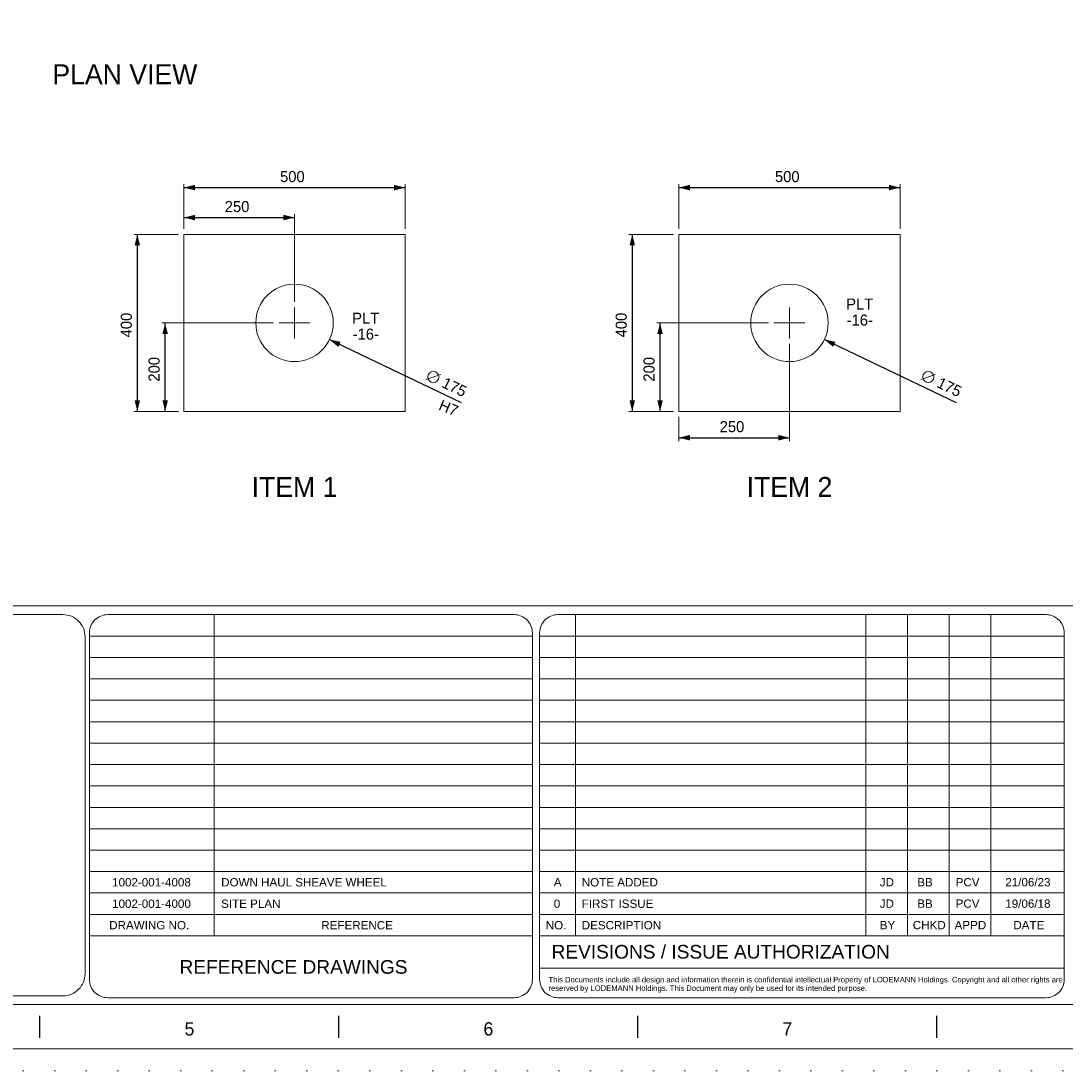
# Model space of a CAD drawing. Header units: millimetres. Extents: x -152903 to -144493, y -672002 to -666062.
# Tile 5 of 16: x -150092 to -147732, y -672002 to -669629. Entities that reach past the tile are written whole.
import ezdxf
from ezdxf.enums import TextEntityAlignment as Align

# ---------------------------------------------------------------- set-up
doc = ezdxf.new("R2010")
doc.units = ezdxf.units.MM
doc.header["$MEASUREMENT"] = 0
for name, pattern in [('DGN Style 1', [71.230208, 0.118519, -71.111688]), ('DGN Style 4', [189.749688, 94.815584, -47.407792, 0.118519, -47.407792]), ('DGN Style 5', [82.963636, 35.555844, -47.407792])]:
    doc.linetypes.add(name, pattern=pattern)
doc.layers.add('01 Title Block', color=7, linetype='Continuous', lineweight=0)
doc.styles.get("Standard").update_dxf_attribs({"font": 'arial.ttf'})
doc.styles.add('Style-Arial', font='arial.ttf')
doc.styles.add('Style-ENGINEERING', font='ENGINEERING.shx')
doc.styles.add('Style-ENGINEERING_0', font='ENGINEERING.shx')
doc.styles.add('Swiss1', font='swiss.ttf', dxfattribs={"height": 1})
doc.dimstyles.new('MetricMM', dxfattribs={"dimtxt": 3, "dimasz": 3, "dimexe": 1.5, "dimexo": 1.5, "dimgap": 1.5, "dimtad": 1, "dimdec": 0, "dimzin": 7, "dimtxsty": 'Style-ENGINEERING_0', "dimcen": 0.09, "dimclrd": 1, "dimclre": 1, "dimclrt": 7, "dimadec": 0, "dimazin": 3, "dimtfac": 1, "dimtdec": 0, "dimtofl": 0, "dimtmove": 0, "dimatfit": 3, "dimfxl": 1, "dimtzin": 7, "dimlwd": -1, "dimlwe": 0, "dimarcsym": 0})

# ---------------------------------------------------------------- blocks, each defined once
blk = doc.blocks.new('*U10')
for p, q in [((-135.21, -2.47), (-135.21, 2.53)), ((-67.63, -2.47), (-67.63, 2.53)), ((-0.05, -2.47), (-0.05, 2.53)), ((67.54, -2.47), (67.54, 2.53))]:
    blk.add_line(p, q)
at = {"char_height": 3, "attachment_point": 5, "line_spacing_factor": 1.2, "style": 'Style-ENGINEERING'}
for s, insert in [('5', (-101.42, -0.47)), ('6', (-33.84, -0.47)), ('7', (33.74, -0.47))]:
    blk.add_mtext(s, dxfattribs=dict(at, insert=insert))
blk = doc.blocks.new('*U9')
at = {"color": 7, "linetype": 'Continuous', "lineweight": 0, "flags": 128}
blk.add_lwpolyline([(-415.55, 292.03), (415.45, 292.03), (415.45, -291.97), (-415.55, -291.97), (-415.55, 292.03)], close=True, dxfattribs=at)
at = {"color": 7, "linetype": 'Continuous', "lineweight": 13, "flags": 128}
blk.add_lwpolyline([(-405.55, 282.03), (405.45, 282.03), (405.45, -281.97), (-405.55, -281.97), (-405.55, 282.03)], close=True, dxfattribs=at)
blk.add_blockref('*U10', (0, -287))
blk = doc.blocks.new('*D40')
at = {"color": 1, "linetype": 'Continuous', "lineweight": 0, "transparency": 16777216}
for p, q in [((-1038.7, -1079.2), (-1139.1, -1079.2)), ((-1038.7, -1479.2), (-1139.1, -1479.2))]:
    blk.add_line(p, q, dxfattribs=at)
at = {"color": 1, "linetype": 'Continuous', "transparency": 16777216}
blk.add_line((-1131.6, -1079.2), (-1131.6, -1479.2), dxfattribs=at)
at = {"color": 1, "linetype": 'Continuous', "lineweight": 0, "transparency": 16777216, "extrusion": (0, 0, -1)}
blk.add_solid([(1137.9, -1104.2), (1131.6, -1079.2), (1125.4, -1104.2)], dxfattribs=at)
at = {"color": 1, "linetype": 'Continuous', "lineweight": 0, "transparency": 16777216}
blk.add_solid([(-1125.4, -1454.2), (-1131.6, -1479.2), (-1137.9, -1454.2)], dxfattribs=at)
at = {"layer": 'Defpoints', "color": 5, "linetype": 'Continuous', "lineweight": 0, "transparency": 16777216}
for p in [(-1026.2, -1079.2), (-1131.6, -1279.2), (-1131.6, -1479.2), (-1026.2, -1479.2)]:
    blk.add_point(p, dxfattribs=at)
at = {"color": 7, "linetype": 'Continuous', "lineweight": 0, "transparency": 16777216, "style": 'Style-ENGINEERING'}
blk.add_text('400', height=25, rotation=90, dxfattribs=at).set_placement((-1156.6, -1312), align=Align.MIDDLE_LEFT)
blk = doc.blocks.new('*D41')
at = {"color": 1, "linetype": 'Continuous', "lineweight": 0, "transparency": 16777216}
for p, q in [((-823.7, -1279.2), (-1076.2, -1279.2)), ((-1038.7, -1479.2), (-1076.2, -1479.2))]:
    blk.add_line(p, q, dxfattribs=at)
at = {"color": 1, "linetype": 'Continuous', "transparency": 16777216}
blk.add_line((-1068.7, -1479.2), (-1068.7, -1279.2), dxfattribs=at)
at = {"color": 1, "linetype": 'Continuous', "lineweight": 0, "transparency": 16777216, "extrusion": (0, 0, -1)}
blk.add_solid([(1074.9, -1304.2), (1068.7, -1279.2), (1062.4, -1304.2)], dxfattribs=at)
at = {"color": 1, "linetype": 'Continuous', "lineweight": 0, "transparency": 16777216}
blk.add_solid([(-1062.4, -1454.2), (-1068.7, -1479.2), (-1074.9, -1454.2)], dxfattribs=at)
at = {"layer": 'Defpoints', "color": 5, "linetype": 'Continuous', "lineweight": 0, "transparency": 16777216}
for p in [(-1068.7, -1279.2), (-811.2, -1279.2), (-1068.7, -1379.2), (-1026.2, -1479.2)]:
    blk.add_point(p, dxfattribs=at)
at = {"color": 7, "linetype": 'Continuous', "lineweight": 0, "transparency": 16777216, "style": 'Style-ENGINEERING'}
blk.add_text('200', height=25, rotation=90, dxfattribs=at).set_placement((-1093.7, -1412), align=Align.MIDDLE_LEFT)
blk = doc.blocks.new('*D42')
at = {"color": 1, "linetype": 'Continuous', "lineweight": 0, "transparency": 16777216}
for p, q in [((-1026.2, -1066.7), (-1026.2, -1033.7)), ((-776.2, -1231.7), (-776.2, -1033.7))]:
    blk.add_line(p, q, dxfattribs=at)
at = {"color": 1, "linetype": 'Continuous', "transparency": 16777216}
blk.add_line((-1026.2, -1041.2), (-776.2, -1041.2), dxfattribs=at)
at = {"color": 1, "linetype": 'Continuous', "lineweight": 0, "transparency": 16777216}
blk.add_solid([(-1001.2, -1047.4), (-1026.2, -1041.2), (-1001.2, -1034.9)], dxfattribs=at)
at = {"color": 1, "linetype": 'Continuous', "lineweight": 0, "transparency": 16777216, "extrusion": (0, 0, -1)}
blk.add_solid([(801.2, -1034.9), (776.2, -1041.2), (801.2, -1047.4)], dxfattribs=at)
at = {"layer": 'Defpoints', "color": 5, "linetype": 'Continuous', "lineweight": 0, "transparency": 16777216}
for p in [(-901.2, -1041.2), (-776.2, -1041.2), (-1026.2, -1079.2), (-776.2, -1244.2)]:
    blk.add_point(p, dxfattribs=at)
at = {"color": 7, "linetype": 'Continuous', "lineweight": 0, "transparency": 16777216, "style": 'Style-ENGINEERING'}
blk.add_text('250', height=25, dxfattribs=at).set_placement((-934, -1016.2), align=Align.MIDDLE_LEFT)
blk = doc.blocks.new('*D43')
at = {"color": 1, "linetype": 'Continuous', "lineweight": 0, "transparency": 16777216}
for p, q in [((-1026.2, -1066.7), (-1026.2, -966)), ((-526.2, -1066.7), (-526.2, -966))]:
    blk.add_line(p, q, dxfattribs=at)
at = {"color": 1, "linetype": 'Continuous', "transparency": 16777216}
blk.add_line((-1026.2, -973.5), (-526.2, -973.5), dxfattribs=at)
at = {"color": 1, "linetype": 'Continuous', "lineweight": 0, "transparency": 16777216}
blk.add_solid([(-1001.2, -979.7), (-1026.2, -973.5), (-1001.2, -967.2)], dxfattribs=at)
at = {"color": 1, "linetype": 'Continuous', "lineweight": 0, "transparency": 16777216, "extrusion": (0, 0, -1)}
blk.add_solid([(551.2, -967.2), (526.2, -973.5), (551.2, -979.7)], dxfattribs=at)
at = {"layer": 'Defpoints', "color": 5, "linetype": 'Continuous', "lineweight": 0, "transparency": 16777216}
for p in [(-776.2, -973.5), (-526.2, -973.5), (-1026.2, -1079.2), (-526.2, -1079.2)]:
    blk.add_point(p, dxfattribs=at)
at = {"color": 7, "linetype": 'Continuous', "lineweight": 0, "transparency": 16777216, "style": 'Style-ENGINEERING'}
blk.add_text('500', height=25, dxfattribs=at).set_placement((-809, -948.5), align=Align.MIDDLE_LEFT)
blk = doc.blocks.new('*D44')
at = {"color": 1, "linetype": 'Continuous', "transparency": 16777216}
blk.add_line((-697.3, -1316.9), (-399.1, -1459.3), dxfattribs=at)
at = {"color": 7, "linetype": 'Continuous', "lineweight": 0, "transparency": 16777216}
blk.add_line((-479, -1407.3), (-445.7, -1395.5), dxfattribs=at)
blk.add_circle((-462.4, -1401.4), 12.5, dxfattribs=at)
at = {"color": 1, "linetype": 'Continuous', "lineweight": 0, "transparency": 16777216, "extrusion": (0, 0, -1)}
blk.add_solid([(677.4, -1333.4), (697.3, -1316.9), (672, -1322.1)], dxfattribs=at)
at = {"color": 7, "linetype": 'Continuous', "lineweight": 0, "transparency": 16777216, "style": 'Style-ENGINEERING'}
blk.add_text('175', height=25, rotation=334.4782, dxfattribs=at).set_placement((-439.8, -1412.2), align=Align.MIDDLE_LEFT)
blk = doc.blocks.new('*D45')
at = {"color": 1, "linetype": 'Continuous', "lineweight": 0, "transparency": 16777216}
for p, q in [((80.2, -1079.2), (-20.2, -1079.2)), ((80.2, -1479.2), (-20.2, -1479.2))]:
    blk.add_line(p, q, dxfattribs=at)
at = {"color": 1, "linetype": 'Continuous', "transparency": 16777216}
blk.add_line((-12.7, -1079.2), (-12.7, -1479.2), dxfattribs=at)
at = {"color": 1, "linetype": 'Continuous', "lineweight": 0, "transparency": 16777216, "extrusion": (0, 0, -1)}
blk.add_solid([(18.9, -1104.2), (12.7, -1079.2), (6.4, -1104.2)], dxfattribs=at)
at = {"color": 1, "linetype": 'Continuous', "lineweight": 0, "transparency": 16777216}
blk.add_solid([(-6.4, -1454.2), (-12.7, -1479.2), (-18.9, -1454.2)], dxfattribs=at)
at = {"layer": 'Defpoints', "color": 5, "linetype": 'Continuous', "lineweight": 0, "transparency": 16777216}
for p in [(92.7, -1079.2), (-12.7, -1279.2), (-12.7, -1479.2), (92.7, -1479.2)]:
    blk.add_point(p, dxfattribs=at)
at = {"color": 7, "linetype": 'Continuous', "lineweight": 0, "transparency": 16777216, "style": 'Style-ENGINEERING'}
blk.add_text('400', height=25, rotation=90, dxfattribs=at).set_placement((-37.7, -1312), align=Align.MIDDLE_LEFT)
blk = doc.blocks.new('*D46')
at = {"color": 1, "linetype": 'Continuous', "lineweight": 0, "transparency": 16777216}
for p, q in [((342.7, -1326.7), (342.7, -1546.2)), ((92.7, -1491.7), (92.7, -1546.2))]:
    blk.add_line(p, q, dxfattribs=at)
at = {"color": 1, "linetype": 'Continuous', "transparency": 16777216}
blk.add_line((92.7, -1538.7), (342.7, -1538.7), dxfattribs=at)
at = {"color": 1, "linetype": 'Continuous', "lineweight": 0, "transparency": 16777216}
blk.add_solid([(117.7, -1544.9), (92.7, -1538.7), (117.7, -1532.4)], dxfattribs=at)
at = {"color": 1, "linetype": 'Continuous', "lineweight": 0, "transparency": 16777216, "extrusion": (0, 0, -1)}
blk.add_solid([(-317.7, -1532.4), (-342.7, -1538.7), (-317.7, -1544.9)], dxfattribs=at)
at = {"layer": 'Defpoints', "color": 5, "linetype": 'Continuous', "lineweight": 0, "transparency": 16777216}
for p in [(342.7, -1314.2), (92.7, -1479.2), (217.7, -1538.7), (342.7, -1538.7)]:
    blk.add_point(p, dxfattribs=at)
at = {"color": 7, "linetype": 'Continuous', "lineweight": 0, "transparency": 16777216, "style": 'Style-ENGINEERING'}
blk.add_text('250', height=25, dxfattribs=at).set_placement((184.9, -1513.7), align=Align.MIDDLE_LEFT)
blk = doc.blocks.new('*D47')
at = {"color": 1, "linetype": 'Continuous', "lineweight": 0, "transparency": 16777216}
for p, q in [((92.7, -1066.7), (92.7, -966)), ((592.7, -1066.7), (592.7, -966))]:
    blk.add_line(p, q, dxfattribs=at)
at = {"color": 1, "linetype": 'Continuous', "transparency": 16777216}
blk.add_line((92.7, -973.5), (592.7, -973.5), dxfattribs=at)
at = {"color": 1, "linetype": 'Continuous', "lineweight": 0, "transparency": 16777216}
blk.add_solid([(117.7, -979.7), (92.7, -973.5), (117.7, -967.2)], dxfattribs=at)
at = {"color": 1, "linetype": 'Continuous', "lineweight": 0, "transparency": 16777216, "extrusion": (0, 0, -1)}
blk.add_solid([(-567.7, -967.2), (-592.7, -973.5), (-567.7, -979.7)], dxfattribs=at)
at = {"layer": 'Defpoints', "color": 5, "linetype": 'Continuous', "lineweight": 0, "transparency": 16777216}
for p in [(342.7, -973.5), (592.7, -973.5), (92.7, -1079.2), (592.7, -1079.2)]:
    blk.add_point(p, dxfattribs=at)
at = {"color": 7, "linetype": 'Continuous', "lineweight": 0, "transparency": 16777216, "style": 'Style-ENGINEERING'}
blk.add_text('500', height=25, dxfattribs=at).set_placement((309.9, -948.5), align=Align.MIDDLE_LEFT)
blk = doc.blocks.new('*D86')
at = {"color": 1, "linetype": 'Continuous', "lineweight": 0, "transparency": 16777216}
for p, q in [((295.2, -1279.2), (42.7, -1279.2)), ((80.2, -1479.2), (42.7, -1479.2))]:
    blk.add_line(p, q, dxfattribs=at)
at = {"color": 1, "linetype": 'Continuous', "transparency": 16777216}
blk.add_line((50.2, -1479.2), (50.2, -1279.2), dxfattribs=at)
at = {"color": 1, "linetype": 'Continuous', "lineweight": 0, "transparency": 16777216, "extrusion": (0, 0, -1)}
blk.add_solid([(-44, -1304.2), (-50.2, -1279.2), (-56.5, -1304.2)], dxfattribs=at)
at = {"color": 1, "linetype": 'Continuous', "lineweight": 0, "transparency": 16777216}
blk.add_solid([(56.5, -1454.2), (50.2, -1479.2), (44, -1454.2)], dxfattribs=at)
at = {"layer": 'Defpoints', "color": 5, "linetype": 'Continuous', "lineweight": 0, "transparency": 16777216}
for p in [(50.2, -1279.2), (307.7, -1279.2), (50.2, -1379.2), (92.7, -1479.2)]:
    blk.add_point(p, dxfattribs=at)
at = {"color": 7, "linetype": 'Continuous', "lineweight": 0, "transparency": 16777216, "style": 'Style-ENGINEERING'}
blk.add_text('200', height=25, rotation=90, dxfattribs=at).set_placement((25.2, -1412), align=Align.MIDDLE_LEFT)
blk = doc.blocks.new('*D128')
at = {"color": 1, "linetype": 'Continuous', "transparency": 16777216}
blk.add_line((421.6, -1316.9), (719.8, -1459.3), dxfattribs=at)
at = {"color": 7, "linetype": 'Continuous', "lineweight": 0, "transparency": 16777216}
blk.add_line((639.9, -1407.3), (673.2, -1395.5), dxfattribs=at)
blk.add_circle((656.5, -1401.4), 12.5, dxfattribs=at)
at = {"color": 1, "linetype": 'Continuous', "lineweight": 0, "transparency": 16777216, "extrusion": (0, 0, -1)}
blk.add_solid([(-441.5, -1333.4), (-421.6, -1316.9), (-446.9, -1322.1)], dxfattribs=at)
at = {"color": 7, "linetype": 'Continuous', "lineweight": 0, "transparency": 16777216, "style": 'Style-ENGINEERING'}
blk.add_text('175', height=25, rotation=334.4782, dxfattribs=at).set_placement((679.1, -1412.2), align=Align.MIDDLE_LEFT)
blk = doc.blocks.new('*U8')
at = {"color": 1, "linetype": 'DGN Style 4', "lineweight": 0}
for p, q in [((-776.24, -1244.25), (-776.24, -1314.25)), ((342.66, -1244.25), (342.66, -1314.25)), ((-741.24, -1279.25), (-811.24, -1279.25)), ((377.66, -1279.25), (307.66, -1279.25))]:
    blk.add_line(p, q, dxfattribs=at)
at = {"color": 7, "lineweight": 13}
blk.add_line((-4055.03, -1918.56), (4054.97, -1918.56), dxfattribs=at)
at = {"color": 7, "linetype": 'DGN Style 1', "lineweight": 0, "flags": 128}
blk.add_lwpolyline([(-4205.03, 2969.97), (4204.97, 2969.97), (4204.97, -2970.03), (-4205.03, -2970.03), (-4205.03, 2969.97)], close=True, dxfattribs=at)
at = {"color": 7, "linetype": 'Continuous', "lineweight": 0, "flags": 128}
for points in [[(-526.24, -1479.25), (-526.24, -1079.25), (-1026.24, -1079.25), (-1026.24, -1479.25), (-526.24, -1479.25)], [(592.66, -1479.25), (592.66, -1079.25), (92.66, -1079.25), (92.66, -1479.25), (592.66, -1479.25)]]:
    blk.add_lwpolyline(points, close=True, dxfattribs=at)
for points in [[(-863.74, -1279.25, -1), (-688.74, -1279.25, -1), (-863.74, -1279.25)], [(255.16, -1279.25, -1), (430.16, -1279.25, -1), (255.16, -1279.25)], [(-2154.81, -1938.56), (-1299.8, -1938.56, -0.4142136), (-1249.8, -1988.56), (-1249.8, -2750.03, -0.4142136), (-1299.8, -2800.03), (-2154.81, -2800.03, -0.4142136), (-2204.81, -2750.03), (-2204.81, -1988.56, -0.4142136), (-2154.81, -1938.56)]]:
    blk.add_lwpolyline(points, format="xyb", close=True, dxfattribs=at)
at = {"layer": '01 Title Block', "color": 7, "linetype": 'Continuous', "lineweight": 0}
for p, q in [((-957.87, -2664.5), (-957.87, -1938.56)), ((-140.67, -1938.56), (-140.67, -2664.5)), ((515.19, -1938.56), (515.19, -2664.5)), ((609.58, -1938.56), (609.58, -2664.5)), ((703.96, -1938.56), (703.96, -2664.5)), ((798.35, -1938.56), (798.35, -2664.5)), ((-1239.8, -1986.95), (-238.51, -1986.95)), ((-222.04, -1986.95), (963.97, -1986.95)), ((-1239.8, -2035.35), (-238.51, -2035.35)), ((-222.04, -2035.35), (963.97, -2035.35)), ((-1239.8, -2083.75), (-238.51, -2083.75)), ((-222.04, -2083.75), (963.97, -2083.75)), ((-1239.8, -2132.14), (-238.51, -2132.14)), ((-222.04, -2132.14), (963.97, -2132.14)), ((-1239.8, -2180.54), (-238.51, -2180.54)), ((-222.04, -2180.54), (963.97, -2180.54)), ((-1239.8, -2228.94), (-238.51, -2228.94)), ((-222.04, -2228.94), (963.97, -2228.94)), ((-1239.8, -2277.33), (-238.51, -2277.33)), ((-222.04, -2277.33), (963.97, -2277.33)), ((-1239.8, -2325.73), (-238.51, -2325.73)), ((-222.04, -2325.73), (963.97, -2325.73)), ((-1239.8, -2374.12), (-238.51, -2374.12)), ((-222.04, -2374.12), (963.97, -2374.12)), ((-1239.8, -2422.52), (-238.51, -2422.52)), ((-222.04, -2422.52), (963.97, -2422.52)), ((-1239.8, -2470.92), (-238.51, -2470.92)), ((-222.04, -2470.92), (963.97, -2470.92)), ((-1239.8, -2519.31), (-238.51, -2519.31)), ((-222.04, -2519.31), (963.97, -2519.31)), ((-1239.8, -2567.71), (-238.51, -2567.71)), ((-222.04, -2567.71), (963.97, -2567.71)), ((-1239.8, -2616.11), (-238.51, -2616.11)), ((-1239.8, -2616.11), (-238.51, -2616.11)), ((-222.04, -2616.11), (858.31, -2616.11)), ((-222.04, -2616.11), (963.97, -2616.11)), ((-1239.8, -2664.5), (-238.51, -2664.5)), ((-222.04, -2664.5), (963.97, -2664.5)), ((-222.04, -2737.61), (963.97, -2737.61))]:
    blk.add_line(p, q, dxfattribs=at)
at = {"layer": '01 Title Block', "color": 7, "linetype": 'Continuous', "lineweight": 0, "flags": 128}
for points in [[(-1198.62, -1938.56), (-279.69, -1938.56, -0.4142136), (-238.51, -1979.74), (-238.51, -2763.22, -0.4142136), (-279.69, -2804.4), (-1198.62, -2804.4, -0.4142136), (-1239.8, -2763.22), (-1239.8, -1979.74, -0.4142136), (-1198.62, -1938.56)], [(-180.86, -1938.56), (922.79, -1938.56, -0.4142136), (963.97, -1979.74), (963.97, -2763.22, -0.4142136), (922.79, -2804.4), (-180.86, -2804.4, -0.4142136), (-222.04, -2763.22), (-222.04, -1979.74, -0.4142136), (-180.86, -1938.56)]]:
    blk.add_lwpolyline(points, format="xyb", close=True, dxfattribs=at)
at = {"xscale": 9.999999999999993, "yscale": 9.999999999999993, "zscale": 9.999999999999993}
blk.add_blockref('*U9', (0.43, -0.33), dxfattribs=at)
at = {"lineweight": 13, "char_height": 45, "width": 1236.9795, "attachment_point": 5, "line_spacing_factor": 0.9, "style": 'Style-ENGINEERING'}
for s, insert in [('PLAN VIEW', (-1159.83, -717.23)), ('ITEM 1', (-776.19, -1650.02)), ('ITEM 2', (342.72, -1650.02))]:
    blk.add_mtext(s, dxfattribs=dict(at, insert=insert))
at = {"color": 7, "linetype": 'DGN Style 5', "lineweight": 0}
for s, insert, char_height, attachment_point, line_spacing_factor, style in [('PLT\\P-16-', (501.66, -1254.92), 25, 5, 0.86543, 'Style-ENGINEERING'), ('PLT\\P-16-', (-615.17, -1286.75), 25, 5, 0.86543, 'Style-ENGINEERING'), ('PCV', (718.38, -2533.93), 18.804, 1, 1.538532, 'Style-Arial'), ('PCV', (718.38, -2582.33), 18.804, 1, 1.538532, 'Style-Arial')]:
    blk.add_mtext(s, dxfattribs=dict(at, insert=insert, char_height=char_height, attachment_point=attachment_point, line_spacing_factor=line_spacing_factor, style=style))
at = {"color": 7, "linetype": 'DGN Style 5', "lineweight": 0, "insert": (-427.84, -1471.29), "char_height": 25, "attachment_point": 5, "rotation": 337.21075, "line_spacing_factor": 0.6, "style": 'Style-ENGINEERING'}
blk.add_mtext('H7', dxfattribs=at)
at = {"color": 7, "attachment_point": 1}
for s, insert, char_height, width, line_spacing_factor in [('1002-001-4008', (-1188.55, -2534.13), 18.7702, 205.9304, 0.938532), ('DOWN HAUL SHEAVE WHEEL', (-942.08, -2534.13), 18.7702, 697.2333, 0.9), ('1002-001-4000', (-1188.55, -2582.52), 18.7702, 205.9304, 0.938532), ('SITE PLAN', (-942.08, -2582.52), 18.77, 697.2333, 0.9)]:
    blk.add_mtext(s, dxfattribs=dict(at, insert=insert, char_height=char_height, width=width, line_spacing_factor=line_spacing_factor))
at = {"color": 7, "attachment_point": 1, "line_spacing_factor": 1.538532, "style": 'Style-Arial'}
for s, insert, char_height in [('A', (-190.14, -2534.11), 18.8), ('JD', (546.88, -2533.93), 18.804), ('BB', (631.66, -2533.93), 18.804), ('21/06/23', (830.63, -2533.93), 18.804), ('0', (-190.14, -2582.51), 18.8), ('JD', (546.88, -2582.33), 18.804), ('BB', (631.66, -2582.33), 18.804), ('19/06/18', (830.63, -2582.33), 18.804)]:
    blk.add_mtext(s, dxfattribs=dict(at, insert=insert, char_height=char_height))
at = {"attachment_point": 1, "line_spacing_factor": 1.538532, "style": 'Style-Arial'}
for s, insert, char_height in [('NOTE ADDED', (-126.86, -2534.11), 18.804), ('FIRST ISSUE', (-126.86, -2582.51), 18.8042)]:
    blk.add_mtext(s, dxfattribs=dict(at, insert=insert, char_height=char_height))
at = {"layer": '01 Title Block', "color": 7, "linetype": 'Continuous', "lineweight": 0, "attachment_point": 1, "line_spacing_factor": 0.938532}
for s, insert, char_height, width in [('DRAWING NO. ', (-1195.2, -2631.13), 18.8042, 206.3038), ('REFERENCE ', (-715.8, -2631.13), 18.804, 206.3038), ('NO.', (-208.23, -2631.13), 18.804, 54.2582), ('DESCRIPTION ', (-126.86, -2631.13), 18.8042, 206.3038), ('BY', (546.88, -2630.9), 18.804, 116.0769), ('CHKD', (621.55, -2630.9), 18.804, 81.9569), ('APPD', (716.05, -2630.9), 18.804, 81.9569), ('DATE', (848.84, -2630.9), 18.804, 82.2767), ('REVISIONS / ISSUE AUTHORIZATION\\fArial|b1|i0|c00|p39; ', (-195.09, -2685.09), 30.8847, 791.9903), ('REFERENCE DRAWINGS ', (-1036.24, -2719.37), 30.8847, 791.9903)]:
    blk.add_mtext(s, dxfattribs=dict(at, insert=insert, char_height=char_height, width=width))
at = {"layer": '01 Title Block', "color": 7, "linetype": 'Continuous', "lineweight": 0, "insert": (-202.07, -2757.35), "char_height": 12.35387, "width": 1211.1649, "attachment_point": 1, "line_spacing_factor": 0.938532, "style": 'Swiss1'}
blk.add_mtext('\\fArial|b0|i0|c00|p39;This Documents include all design and information therein is confidential intellectual Property of LODEMANN Holdings. Copyright and all other rights are reserved by LODEMANN Holdings. This Document may only be used for its intended purpose.\\fArial|b1|i0|c00|p39;        ', dxfattribs=at)
at = {"color": 1, "linetype": 'Continuous'}
for base, p1, p2, picture, middle in [((-526.24, -973.46), (-1026.24, -1079.25), (-526.24, -1079.25), '*D43', (-776.24, -973.46)), ((592.66, -973.46), (92.66, -1079.25), (592.66, -1079.25), '*D47', (342.66, -973.46)), ((-776.24, -1041.17), (-1026.24, -1079.25), (-776.24, -1244.25), '*D42', (-901.24, -1041.17)), ((342.66, -1538.69), (92.66, -1479.25), (342.66, -1314.25), '*D46', (217.66, -1538.69))]:
    dim = blk.add_linear_dim(base=base, p1=p1, p2=p2, text='\\FSTANDARD;<>', dimstyle='MetricMM', override={"dimtxt": 25, "dimasz": 25, "dimexe": 7.5, "dimexo": 12.5, "dimgap": 12.5}, dxfattribs=at)
    dim.commit()
    dim.dimension.update_dxf_attribs({"geometry": picture, "text_midpoint": middle})
for base, p1, p2, angle, picture, middle in [((-1131.61, -1479.25), (-1026.24, -1079.25), (-1026.24, -1479.25), 270, '*D40', (-1131.61, -1279.25)), ((-12.7, -1479.25), (92.66, -1079.25), (92.66, -1479.25), 270, '*D45', (-12.7, -1279.25)), ((-1068.67, -1279.25), (-1026.24, -1479.25), (-811.24, -1279.25), 90, '*D41', (-1068.67, -1379.25)), ((50.24, -1279.25), (92.66, -1479.25), (307.66, -1279.25), 90, '*D86', (50.24, -1379.25))]:
    dim = blk.add_linear_dim(base=base, p1=p1, p2=p2, angle=angle, text='\\FSTANDARD;<>', dimstyle='MetricMM', override={"dimtxt": 25, "dimasz": 25, "dimexe": 7.5, "dimexo": 12.5, "dimgap": 12.5}, dxfattribs=at)
    dim.commit()
    dim.dimension.update_dxf_attribs({"geometry": picture, "text_midpoint": middle})
for center, mpoint, picture, middle in [((-776.24, -1279.25), (-697.28, -1316.95), '*D44', (-441.74, -1438.96)), ((342.66, -1279.25), (421.62, -1316.95), '*D128', (677.17, -1438.96))]:
    dim = blk.add_radius_dim(center=center, mpoint=mpoint, text='\\FSTANDARD;<>', dimstyle='MetricMM', override={"dimtxt": 25, "dimasz": 25, "dimexe": 7.5, "dimexo": 12.5, "dimgap": 12.5, "dimlfac": 2, "dimse1": 1, "dimse2": 1}, dxfattribs=at)
    dim.commit()
    dim.dimension.update_dxf_attribs({"geometry": picture, "text_midpoint": middle, "dimtype": 132})

msp = doc.modelspace()

# ---------------------------------------------------------------- block references
at = {"color": 7, "linetype": 'DGN Style 1', "lineweight": 0}
msp.add_blockref('*U8', (-148697.65, -669031.95), dxfattribs=at)

doc.saveas('drawing.dxf')
